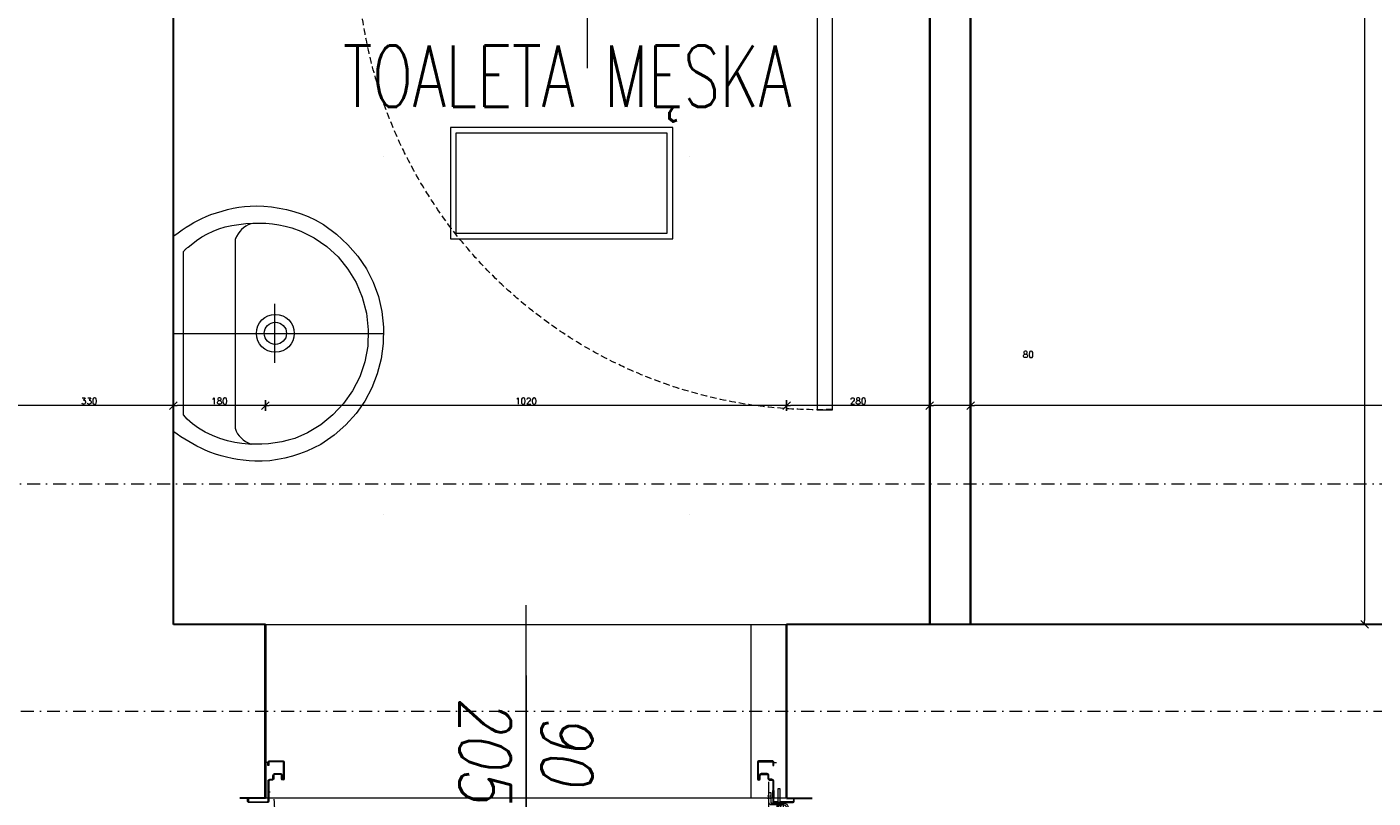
# Model space of a CAD drawing. Header units: millimetres. Extents: x -1893473 to 942156, y -568027 to 942944.
# Tile 153 of 256: x 152160 to 154795, y -499234 to -497725. Entities that reach past the tile are written whole.
import ezdxf
from ezdxf.enums import TextEntityAlignment as Align

# ---------------------------------------------------------------- set-up
doc = ezdxf.new("R2010")
doc.units = ezdxf.units.MM
doc.header["$LTSCALE"] = 0.2
for name, pattern in [('CENTER', [0.6, 0.375, -0.075, 0.075, -0.075]), ('DASHDOT', [25.4, 12.7, -6.35, 0, -6.35]), ('DOT', [6.35, 0, -6.35]), ('HIDDEN', [9.525, 6.35, -3.175]), ('Hidden Line', [391.222223, 282.222223, -109])]:
    doc.linetypes.add(name, pattern=pattern)
doc.layers.get('0').update_dxf_attribs({"lineweight": 0})
for name, color, linetype, lineweight in [('!! 0_ Istn-sciany', 7, 'Continuous', 30), ('!! 0_Opis_pom', 9, 'Continuous', 13), ('!! 0_Osie', 1, 'DASHDOT', 13), ('!! 1_OPIS POM NOWE', 140, 'Continuous', 5), ('!! 2  nowe sciany - remont', 2, 'Continuous', 35), ('!! 2_Drzwi - nowe remont', 33, 'Continuous', 9), ('!! 2_drzwi opis', 151, 'Continuous', 9), ('!! 2_LEGENDA', 253, 'Continuous', 13), ('!! 2_wypos-sanitarne', 240, 'Continuous', 9), ('!! wymiary osi', 250, 'Continuous', 9), ('P-Opis nadproża', 150, 'Continuous', 9), ('P-Osie', 1, 'DASHDOT', 18)]:
    doc.layers.add(name, color=color, linetype=linetype, lineweight=lineweight)
doc.layers.add('!! 2_WYBURZENIA DO REMONTU', color=7, linetype='Continuous', lineweight=0, true_color=0x4d4d4d, plot=False)
doc.layers.add('Powierzchnia', color=140, linetype='Continuous', lineweight=5, plot=False)
doc.styles.add('50', font='ROMANS.shx', dxfattribs={"width": 0.8, "height": 10})
doc.styles.add('ARCHETYP', font='romans.shx', dxfattribs={"height": 15})
doc.styles.add('ARIAL', font='tahoma.ttf')
doc.styles.add('TXT', font='simplex.shx')
doc.dimstyles.new('DIM50', dxfattribs={"dimscale": 5, "dimtxt": 2.5, "dimasz": 1.5, "dimexe": 0, "dimexo": 0, "dimgap": 0.5, "dimtad": 1, "dimdec": 4, "dimrnd": 0.5, "dimdsep": 46, "dimtxsty": 'TXT', "dimblk1": 'TICK1', "dimblk2": 'TICK1', "dimsah": 1, "dimcen": 0, "dimse1": 1, "dimse2": 1, "dimclrd": 1, "dimclre": 7, "dimclrt": 9, "dimadec": 0, "dimazin": 0, "dimtfac": 1, "dimtdec": 4, "dimtmove": 2, "dimatfit": 3, "dimldrblk": 'TICK1', "dimfxl": 1, "dimtolj": 1, "dimarcsym": 0})

# ---------------------------------------------------------------- blocks, each defined once
blk = doc.blocks.new('1_ok-opis')
blk.add_line((0, 111.61), (0, 50))
for points in [[(-17, 128.61), (-17, 143.61)], [(17, 128.61), (17, 143.61)]]:
    blk.add_lwpolyline(points)
for centre, start, end in [((0, 143.61), 0, 180), ((0, 128.61), 180, 0)]:
    blk.add_arc(centre, 17, start, end)
at = {"style": 'ARCHETYP'}
for tag, height, rotation, p in [('NR', 12, 90, (0, 136.9)), ('NR', 12, 270, (0, 136.9)), ('SZEROKOŚĆ', 10, 90, (-8, 78.29)), ('SZEROKOŚĆ', 10, 270, (8, 78.29)), ('WYSOKOŚĆ', 10, 270, (-8, 78.29)), ('WYSOKOŚĆ', 10, 90, (8, 78.29))]:
    blk.add_attdef(tag, text='', height=height, rotation=rotation, dxfattribs=at).set_placement(p, align=Align.MIDDLE)
blk = doc.blocks.new('BLOK OSI')
at = {"layer": 'P-Osie'}
for points in [[(48625.51, -198090.09), (53810.61, -198090.09)], [(48624.31, -198134.59), (52188.53, -198134.59)]]:
    blk.add_lwpolyline(points, dxfattribs=at)
blk = doc.blocks.new('zaw-dr-90-p')
at = {"color": 2, "linetype": 'CENTER', "ltscale": 0.2}
for p, q in [((12, 0), (-12, 0)), ((0, 12), (0, -12)), ((24.5, 24), (31, 24)), ((24.5, 19), (31, 19))]:
    blk.add_line(p, q, dxfattribs=at)
at = {"ltscale": 0.2}
for p, q in [((10, 12), (6.5, 12)), ((10, 0), (10, 6.5))]:
    blk.add_line(p, q, dxfattribs=at)
blk.add_lwpolyline([(0, 6.5), (23.5, 6.5, 0.414214), (28, 11), (28, 31), (24.5, 31), (24.5, 11, -0.414214), (23.5, 10), (0, 10, 4.561698), (7.6, 6.5), (4.9, 4.2)], format="xyb", dxfattribs=at)
blk.add_lwpolyline([(10, 10), (10, 39), (6.5, 39), (6.5, 10)], dxfattribs=at)
blk.add_lwpolyline([(-0.2, -0.2), (-2.5, -0.2), (-2.5, 0.2), (-0.2, 0.2), (-0.2, 2.5), (0.2, 2.5), (0.2, 0.2), (2.8, 0.2), (2.8, -0.2), (0.2, -0.2), (0.2, -2.8), (-0.2, -2.8)], close=True)
blk.add_circle((0, 0), 6.5, dxfattribs=at)
blk = doc.blocks.new('drzwi 90- sc 12')
for p, q in [((-13620.32, 20410.16), (-13620.32, 20313.77)), ((-13614.92, 20409.86), (-13620.32, 20409.86)), ((-13616.12, 20410.26), (-13620.22, 20410.26)), ((-13616.12, 20410.26), (-13620, 20410.26)), ((-13618.17, 20410.26), (-13616.22, 20410.26)), ((-13618.17, 20410.26), (-13616.22, 20410.26)), ((-13616.12, 20410.26), (-13616.12, 20411.46)), ((-13616.12, 20411.46), (-13615.02, 20411.46)), ((-13614.92, 20411.36), (-13614.92, 20313.77)), ((-13620.32, 20313.47), (-13620.32, 20317.97)), ((-13614.92, 20312.27), (-13614.92, 20317.97)), ((-13614.92, 20313.77), (-13620.32, 20313.77)), ((-13618.22, 20313.37), (-13620.22, 20313.37)), ((-13618.22, 20313.67), (-13618.22, 20313.37)), ((-13618.22, 20313.67), (-13616.42, 20313.67)), ((-13615.92, 20313.17), (-13615.92, 20312.17)), ((-13615.92, 20312.17), (-13615.02, 20312.17)), ((-13617.77, 20311.12), (-13617.77, 20305.72)), ((-13617.77, 20311.12), (-13617.77, 20305.72)), ((-13616.17, 20309.92), (-13617.37, 20309.92)), ((-13616.17, 20309.92), (-13616.17, 20311.02)), ((-13715.57, 20308.32), (-13715.57, 20308.56)), ((-13715.57, 20307.69), (-13715.57, 20308.56)), ((-13715.57, 20307.82), (-13715.57, 20308.56)), ((-13715.57, 20307.72), (-13715.37, 20307.72)), ((-13715.77, 20301.96), (-13716.27, 20301.96)), ((-13616.77, 20301.96), (-13616.27, 20301.96))]:
    blk.add_line(p, q)
for points in [[(-13665.27, 20284.96), (-13665.27, 20325.83)], [(-13615.57, 20309.64), (-13615.32, 20309.64), (-13615.32, 20309.82), (-13616.32, 20309.82), (-13616.32, 20309.64), (-13615.92, 20309.64)]]:
    blk.add_lwpolyline(points)
at = {"ltscale": 0.2}
for points in [[(-13715.57, 20307.51), (-13715.57, 20309.48, 0.414214), (-13715.91, 20309.82), (-13719.43, 20309.82, 0.414214), (-13719.77, 20309.48), (-13719.77, 20308.92), (-13719.59, 20308.92), (-13719.59, 20309.48, -0.414214), (-13719.43, 20309.64), (-13716.97, 20309.64)], [(-13716.97, 20309.64), (-13715.91, 20309.64, -0.414214), (-13715.75, 20309.48), (-13715.75, 20307.51)], [(-13615.92, 20309.64), (-13616.63, 20309.64, 0.414214), (-13616.79, 20309.48), (-13616.79, 20305.58, -0.414214), (-13617.13, 20305.24), (-13617.58, 20305.24, 0.414214), (-13617.74, 20305.08), (-13617.74, 20304.48, -0.414214), (-13618.08, 20304.14), (-13619.26, 20304.14, -0.414214), (-13619.6, 20304.48), (-13619.6, 20305.15, 1), (-13619.79, 20305.15), (-13619.79, 20301.96, 0.414214), (-13619.63, 20301.8), (-13617.11, 20301.8, 0.414214), (-13616.95, 20301.96), (-13616.95, 20302.52), (-13616.77, 20302.52), (-13616.77, 20301.96, -0.414214), (-13617.11, 20301.62), (-13619.63, 20301.62, -0.414214), (-13619.97, 20301.96), (-13619.97, 20305.15, -1), (-13619.42, 20305.15), (-13619.42, 20304.48, 0.414214), (-13619.26, 20304.32), (-13618.08, 20304.32, 0.414214), (-13617.92, 20304.48), (-13617.92, 20305.08, -0.414214), (-13617.58, 20305.42), (-13617.13, 20305.42, 0.414214), (-13616.97, 20305.58), (-13616.97, 20309.48, -0.414214), (-13616.63, 20309.82), (-13613.11, 20309.82, -0.414214), (-13612.77, 20309.48), (-13612.77, 20308.92), (-13612.95, 20308.92), (-13612.95, 20309.48, 0.414214), (-13613.11, 20309.64), (-13615.57, 20309.64)], [(-13715.75, 20307.76), (-13715.75, 20305.58, 0.414214), (-13715.41, 20305.24), (-13714.96, 20305.24, -0.414214), (-13714.8, 20305.08), (-13714.8, 20304.48, 0.414214), (-13714.46, 20304.14), (-13713.28, 20304.14, 0.414214), (-13712.94, 20304.48), (-13712.94, 20305.15, -1), (-13712.75, 20305.15), (-13712.75, 20301.96, -0.414214), (-13712.91, 20301.8), (-13715.43, 20301.8, -0.414214), (-13715.59, 20301.96), (-13715.59, 20302.52), (-13715.77, 20302.52), (-13715.77, 20301.96, 0.414214), (-13715.43, 20301.62), (-13712.91, 20301.62, 0.414214), (-13712.57, 20301.96), (-13712.57, 20305.15, 1), (-13713.12, 20305.15), (-13713.12, 20304.48, -0.414214), (-13713.28, 20304.32), (-13714.46, 20304.32, -0.414214), (-13714.62, 20304.48), (-13714.62, 20305.08, 0.414214), (-13714.96, 20305.42), (-13715.41, 20305.42, -0.414214), (-13715.57, 20305.58), (-13715.57, 20307.64)]]:
    blk.add_lwpolyline(points, format="xyb", dxfattribs=at)
at = {"lineweight": 30}
for points in [[(-13716.27, 20308.92), (-13721.27, 20308.92)], [(-13716.27, 20308.92), (-13716.27, 20296.92)], [(-13614.27, 20308.92), (-13609.27, 20308.92)], [(-13614.27, 20308.92), (-13614.27, 20296.92)]]:
    blk.add_lwpolyline(points, dxfattribs=at)
blk.add_lwpolyline([(-13616.79, 20308.82), (-13616.97, 20308.82), (-13616.97, 20307.42), (-13616.79, 20307.42)], close=True)
for centre, radius, start, end in [((-13620.22, 20410.16), 0.1, 90, 180), ((-13615.02, 20411.36), 0.1, 0, 90), ((-13620.22, 20313.47), 0.1, 180, 270), ((-13616.42, 20313.17), 0.5, 0, 90), ((-13615.02, 20312.27), 0.1, 270, 0), ((-13616.27, 20311.02), 0.1, 0, 90)]:
    blk.add_arc(centre, radius, start, end)
at = {"linetype": 'Hidden Line', "lineweight": 9, "ltscale": 0.05}
blk.add_arc((-13615.5, 20305.14), 99.12, 94.8005, 177.6944, dxfattribs=at)
at = {"xscale": 0.09999999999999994, "yscale": 0.09999999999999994, "zscale": 0.09999999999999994, "rotation": 180.0000000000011}
blk.add_blockref('zaw-dr-90-p', (-13614.92, 20310.92), dxfattribs=at)
blk = doc.blocks.new('A$C527aaae0')
at = {"lineweight": 5}
for points in [[(0, 0), (0, -0.4111)], [(0.1863, -0.1214), (0.1863, -0.1211)], [(0.1863, -0.1211), (0.1863, -0.1214)], [(-0.0573, -0.1985), (0.0582, -0.1985)]]:
    blk.add_lwpolyline(points, dxfattribs=at)
for points in [[(0.1915, -0.001), (0.1975, -0.0093), (0.203, -0.0173), (0.2082, -0.025), (0.213, -0.0326), (0.2175, -0.0402), (0.2216, -0.0479), (0.2255, -0.0558), (0.2292, -0.0639), (0.2328, -0.0735), (0.2366, -0.0845), (0.2399, -0.0953), (0.2429, -0.1061), (0.2453, -0.1169), (0.2473, -0.1278), (0.2487, -0.1389), (0.2495, -0.1502), (0.2498, -0.1618), (0.2492, -0.1766), (0.2478, -0.1918), (0.2457, -0.2067), (0.2428, -0.2214), (0.239, -0.2358), (0.2344, -0.25), (0.2289, -0.2639), (0.2225, -0.2775), (0.2132, -0.2936), (0.1947, -0.319), (0.174, -0.3415), (0.1513, -0.361), (0.1268, -0.3776), (0.1005, -0.391), (0.0726, -0.4011), (0.0432, -0.4079), (0.0125, -0.4112), (-0.0191, -0.4105), (-0.0495, -0.4063), (-0.0786, -0.3988), (-0.1062, -0.3881), (-0.1321, -0.3743), (-0.1563, -0.3574), (-0.1786, -0.3374), (-0.1988, -0.3143), (-0.2168, -0.2883), (-0.2237, -0.2746), (-0.2299, -0.2608), (-0.2353, -0.2468), (-0.24, -0.2327), (-0.2438, -0.2183), (-0.2467, -0.2037), (-0.2487, -0.1888), (-0.2498, -0.1735), (-0.2497, -0.1595), (-0.249, -0.1479), (-0.2479, -0.1367), (-0.2463, -0.1256), (-0.2444, -0.1148), (-0.242, -0.104), (-0.2392, -0.0932), (-0.2359, -0.0823), (-0.2322, -0.0712), (-0.2282, -0.0623), (-0.2242, -0.0541), (-0.22, -0.0461), (-0.2157, -0.0381), (-0.2113, -0.0303), (-0.2067, -0.0225), (-0.2019, -0.0148), (-0.1969, -0.0071), (-0.1921, -0.001)], [(0.1608, -0.0198), (0.1622, -0.0209), (0.1634, -0.022), (0.1645, -0.023), (0.1654, -0.024), (0.1663, -0.025), (0.1672, -0.0261), (0.1682, -0.0273), (0.1692, -0.0287), (0.1739, -0.0344), (0.1821, -0.0451), (0.1893, -0.0557), (0.1954, -0.0665), (0.2007, -0.0776), (0.2051, -0.0891), (0.2087, -0.1012), (0.2116, -0.114), (0.2138, -0.1277), (0.2152, -0.1416), (0.216, -0.1551), (0.2162, -0.1682), (0.2158, -0.181), (0.2146, -0.1937), (0.2128, -0.2063), (0.2103, -0.2189), (0.2069, -0.2316), (0.2007, -0.2493), (0.1874, -0.2756), (0.1704, -0.3001), (0.1499, -0.3221), (0.1263, -0.3413), (0.1, -0.3573), (0.0711, -0.3696), (0.0402, -0.3777), (0.0074, -0.3812), (-0.0248, -0.3802), (-0.0555, -0.3745), (-0.0846, -0.3645), (-0.1119, -0.3506), (-0.1369, -0.3331), (-0.1592, -0.3122), (-0.1785, -0.2885), (-0.1945, -0.2622), (-0.2053, -0.2373), (-0.2088, -0.2247), (-0.2117, -0.2119), (-0.2139, -0.1991), (-0.2155, -0.1862), (-0.2165, -0.1732), (-0.2167, -0.1601), (-0.2161, -0.147), (-0.2148, -0.1337), (-0.2129, -0.12), (-0.2097, -0.1056), (-0.2052, -0.0909), (-0.1995, -0.0763), (-0.1928, -0.0622), (-0.1851, -0.049), (-0.1767, -0.0372), (-0.1676, -0.0271), (-0.159, -0.0198)]]:
    blk.add_lwpolyline(points, close=True)
blk.add_lwpolyline([(0.2151, -0.1518), (0.2126, -0.1464), (0.21, -0.1415), (0.2071, -0.1372), (0.2038, -0.1333), (0.2, -0.1297), (0.1955, -0.1264), (0.1903, -0.1232), (0.1842, -0.1211), (-0.1851, -0.1211), (-0.1909, -0.1228), (-0.1959, -0.1256), (-0.2003, -0.1289), (-0.2043, -0.1326), (-0.2078, -0.1367), (-0.2109, -0.1413), (-0.2137, -0.1463), (-0.2163, -0.1518), (-0.2163, -0.1521)])
at = {"linetype": 'DOT'}
blk.add_lwpolyline([(-0.3533, -0.4109), (0.3467, -0.4109), (0.3467, -1.0109), (-0.3533, -1.0109)], close=True, dxfattribs=at)
for radius in [0.0371, 0.0219]:
    blk.add_circle((0.0005, -0.1995), radius)
blk = doc.blocks.new('drzwi giszet')
blk.add_lwpolyline([(68617.39, -194499.27), (68617.39, -194409.27), (68620.39, -194409.27), (68620.39, -194499.27)], close=True)
blk.add_lwpolyline([(68572.43, -194476.09), (68572.43, -194526.09)])
at = {"linetype": 'HIDDEN'}
blk.add_arc((68617.39, -194499.27), 90, 88.0898, 180, dxfattribs=at)
blk = doc.blocks.new('TICK1')
at = {"color": 2}
blk.add_line((-1, -1), (1, 1), dxfattribs=at)
at = {"color": 0}
for p, q in [((0, 0), (-1, 0)), ((0, -1.4), (0, 1.4))]:
    blk.add_line(p, q, dxfattribs=at)
blk = doc.blocks.new('*D1404')
at = {"layer": '!! wymiary osi', "color": 1, "lineweight": -2, "transparency": 16777216}
blk.add_line((284092.2, -504365.6), (282247.2, -504365.6), dxfattribs=at)
at = {"layer": 'DEFPOINTS', "color": 0, "transparency": 16777216}
for p in [(282239.7, -504365.6), (282239.7, -504793.7), (284099.7, -504793.7)]:
    blk.add_point(p, dxfattribs=at)
at = {"layer": '!! wymiary osi', "color": 1, "lineweight": -2, "transparency": 16777216, "xscale": 7.5, "yscale": 7.5, "zscale": 7.5, "rotation": 180}
blk.add_blockref('TICK1', (282239.7, -504365.6), dxfattribs=at)
at = {"layer": '!! wymiary osi', "color": 1, "lineweight": -2, "transparency": 16777216, "xscale": 7.5, "yscale": 7.5, "zscale": 7.5}
blk.add_blockref('TICK1', (284099.7, -504365.6), dxfattribs=at)
at = {"layer": '!! wymiary osi', "color": 9, "transparency": 16777216, "insert": (283169.7, -504356.8), "char_height": 12.5, "attachment_point": 5, "style": 'TXT'}
blk.add_mtext('\\A1;1860', dxfattribs=at)
blk = doc.blocks.new('*D1405')
at = {"layer": '!! wymiary osi', "color": 1, "lineweight": -2, "transparency": 16777216}
blk.add_line((282232.2, -504365.6), (282167.2, -504365.6), dxfattribs=at)
at = {"layer": 'DEFPOINTS', "color": 0, "transparency": 16777216}
for p in [(282159.7, -504365.6), (282159.7, -504793.7), (282239.7, -504793.7)]:
    blk.add_point(p, dxfattribs=at)
at = {"layer": '!! wymiary osi', "color": 1, "lineweight": -2, "transparency": 16777216, "xscale": 7.5, "yscale": 7.5, "zscale": 7.5, "rotation": 180}
blk.add_blockref('TICK1', (282159.7, -504365.6), dxfattribs=at)
at = {"layer": '!! wymiary osi', "color": 1, "lineweight": -2, "transparency": 16777216, "xscale": 7.5, "yscale": 7.5, "zscale": 7.5}
blk.add_blockref('TICK1', (282239.7, -504365.6), dxfattribs=at)
at = {"layer": '!! wymiary osi', "color": 9, "transparency": 16777216, "insert": (282352.7, -504265.6), "char_height": 12.5, "attachment_point": 5, "style": 'TXT'}
blk.add_mtext('\\A1;80', dxfattribs=at)
blk = doc.blocks.new('*D1406')
at = {"layer": '!! wymiary osi', "color": 1, "lineweight": -2, "transparency": 16777216}
blk.add_line((282152.2, -504365.6), (281887.2, -504365.6), dxfattribs=at)
at = {"layer": 'DEFPOINTS', "color": 0, "transparency": 16777216}
for p in [(281879.7, -504365.6), (281879.7, -504793.7), (282159.7, -504793.7)]:
    blk.add_point(p, dxfattribs=at)
at = {"layer": '!! wymiary osi', "color": 1, "lineweight": -2, "transparency": 16777216, "xscale": 7.5, "yscale": 7.5, "zscale": 7.5, "rotation": 180}
blk.add_blockref('TICK1', (281879.7, -504365.6), dxfattribs=at)
at = {"layer": '!! wymiary osi', "color": 1, "lineweight": -2, "transparency": 16777216, "xscale": 7.5, "yscale": 7.5, "zscale": 7.5}
blk.add_blockref('TICK1', (282159.7, -504365.6), dxfattribs=at)
at = {"layer": '!! wymiary osi', "color": 9, "transparency": 16777216, "insert": (282019.7, -504356.8), "char_height": 12.5, "attachment_point": 5, "style": 'TXT'}
blk.add_mtext('\\A1;280', dxfattribs=at)
blk = doc.blocks.new('*D1407')
at = {"layer": '!! wymiary osi', "color": 1, "lineweight": -2, "transparency": 16777216}
blk.add_line((281872.2, -504365.6), (280867.2, -504365.6), dxfattribs=at)
at = {"layer": 'DEFPOINTS', "color": 0, "transparency": 16777216}
for p in [(280859.7, -504365.6), (280859.7, -504793.7), (281879.7, -504793.7)]:
    blk.add_point(p, dxfattribs=at)
at = {"layer": '!! wymiary osi', "color": 1, "lineweight": -2, "transparency": 16777216, "xscale": 7.5, "yscale": 7.5, "zscale": 7.5, "rotation": 180}
blk.add_blockref('TICK1', (280859.7, -504365.6), dxfattribs=at)
at = {"layer": '!! wymiary osi', "color": 1, "lineweight": -2, "transparency": 16777216, "xscale": 7.5, "yscale": 7.5, "zscale": 7.5}
blk.add_blockref('TICK1', (281879.7, -504365.6), dxfattribs=at)
at = {"layer": '!! wymiary osi', "color": 9, "transparency": 16777216, "insert": (281369.7, -504356.8), "char_height": 12.5, "attachment_point": 5, "style": 'TXT'}
blk.add_mtext('\\A1;1020', dxfattribs=at)
blk = doc.blocks.new('*D1408')
at = {"layer": '!! wymiary osi', "color": 1, "lineweight": -2, "transparency": 16777216}
blk.add_line((280852.2, -504365.6), (280687.2, -504365.6), dxfattribs=at)
at = {"layer": 'DEFPOINTS', "color": 0, "transparency": 16777216}
for p in [(280679.7, -504365.6), (280679.7, -504793.7), (280859.7, -504793.7)]:
    blk.add_point(p, dxfattribs=at)
at = {"layer": '!! wymiary osi', "color": 1, "lineweight": -2, "transparency": 16777216, "xscale": 7.5, "yscale": 7.5, "zscale": 7.5, "rotation": 180}
blk.add_blockref('TICK1', (280679.7, -504365.6), dxfattribs=at)
at = {"layer": '!! wymiary osi', "color": 1, "lineweight": -2, "transparency": 16777216, "xscale": 7.5, "yscale": 7.5, "zscale": 7.5}
blk.add_blockref('TICK1', (280859.7, -504365.6), dxfattribs=at)
at = {"layer": '!! wymiary osi', "color": 9, "transparency": 16777216, "insert": (280769.7, -504356.8), "char_height": 12.5, "attachment_point": 5, "style": 'TXT'}
blk.add_mtext('\\A1;180', dxfattribs=at)
blk = doc.blocks.new('*D1409')
at = {"layer": '!! wymiary osi', "color": 1, "lineweight": -2, "transparency": 16777216}
blk.add_line((280672.2, -504365.6), (280357.2, -504365.6), dxfattribs=at)
at = {"layer": 'DEFPOINTS', "color": 0, "transparency": 16777216}
for p in [(280349.7, -504365.6), (280349.7, -504793.7), (280679.7, -504793.7)]:
    blk.add_point(p, dxfattribs=at)
at = {"layer": '!! wymiary osi', "color": 1, "lineweight": -2, "transparency": 16777216, "xscale": 7.5, "yscale": 7.5, "zscale": 7.5, "rotation": 180}
blk.add_blockref('TICK1', (280349.7, -504365.6), dxfattribs=at)
at = {"layer": '!! wymiary osi', "color": 1, "lineweight": -2, "transparency": 16777216, "xscale": 7.5, "yscale": 7.5, "zscale": 7.5}
blk.add_blockref('TICK1', (280679.7, -504365.6), dxfattribs=at)
at = {"layer": '!! wymiary osi', "color": 9, "transparency": 16777216, "insert": (280514.7, -504356.8), "char_height": 12.5, "attachment_point": 5, "style": 'TXT'}
blk.add_mtext('\\A1;330', dxfattribs=at)
blk = doc.blocks.new('*D1427')
at = {"layer": '!! wymiary osi', "color": 1, "lineweight": -2, "transparency": 16777216}
blk.add_line((283010.7, -502351.2), (283010.7, -504786.2), dxfattribs=at)
at = {"layer": 'DEFPOINTS', "color": 0, "transparency": 16777216}
for p in [(281988.7, -502343.7), (281988.7, -504793.7), (283010.7, -504793.7)]:
    blk.add_point(p, dxfattribs=at)
at = {"layer": '!! wymiary osi', "color": 1, "lineweight": -2, "transparency": 16777216, "xscale": 7.5, "yscale": 7.5, "zscale": 7.5}
for p, rotation in [((283010.7, -502343.7), 90), ((283010.7, -504793.7), 270)]:
    blk.add_blockref('TICK1', p, dxfattribs=dict(at, rotation=rotation))
at = {"layer": '!! wymiary osi', "color": 9, "transparency": 16777216, "insert": (283001.9, -503568.7), "char_height": 12.5, "attachment_point": 5, "rotation": 90, "style": 'TXT'}
blk.add_mtext('\\A1;2450', dxfattribs=at)
blk = doc.blocks.new('A$C2EB40A8D')
at = {"layer": '!! 0_ Istn-sciany'}
for points in [[(-11221.12989, -4492.48603), (-11221.12989, -3162.48603)], [(-11041.12989, -4492.48602), (-11221.12989, -4492.48603)], [(-11041.12989, -4492.48602), (-11041.12989, -4832.48602)], [(-7801.12989, -4492.48603), (-10021.12989, -4492.48603)], [(-10021.12989, -4492.48603), (-10021.12989, -4832.48603)]]:
    blk.add_lwpolyline(points, dxfattribs=at)
at = {"layer": '!! 0_Opis_pom', "ltscale": 0.7}
for points in [[(-10679.14478, -3738.06575), (-10243.94478, -3738.06575), (-10243.94478, -3520.46575), (-10679.14478, -3520.46575)], [(-10668.26478, -3727.18575), (-10254.82478, -3727.18575), (-10254.82478, -3531.34575), (-10668.26478, -3531.34575)]]:
    blk.add_lwpolyline(points, close=True, dxfattribs=at)
at = {"layer": '!! 2  nowe sciany - remont'}
for points in [[(-11061.12989, -2042.48603), (-9661.12989, -2042.48603), (-9661.12989, -4492.48603)], [(-11061.12989, -2122.48603), (-9741.12989, -2122.48603), (-9741.12989, -4492.48603)]]:
    blk.add_lwpolyline(points, dxfattribs=at)
at = {"layer": '!! 2_LEGENDA'}
blk.add_lwpolyline([(-9741.12989, -4492.48603), (-9661.12989, -4492.48603), (-9661.12989, -2042.48603), (-11061.12989, -2042.48603), (-11061.12989, -2122.48603), (-9741.12989, -2122.48603)], close=True, dxfattribs=at)
at = {"layer": '!! 2_WYBURZENIA DO REMONTU'}
blk.add_lwpolyline([(-11042.32949, -4492.48603), (-10022.32949, -4492.48603), (-10022.32949, -4832.48603), (-11042.32949, -4832.48603)], close=True, dxfattribs=at)
for points in [[(-10090.27352, -4832.48603), (-10090.27352, -4492.48603)], [(-10021.12989, -4492.48603), (-10021.12989, -4832.48603)]]:
    blk.add_lwpolyline(points, dxfattribs=at)
at = {"layer": 'Powierzchnia'}
for points in [[(-11221.12989, -4492.48602), (-9741.12989, -4492.48602), (-9741.12989, -2122.48603), (-11061.12989, -2122.48603), (-11061.12989, -3162.48603), (-11221.12989, -3162.48603)], [(-7801.12989, -3042.48603), (-9661.12989, -3042.48603), (-9661.12989, -4492.48603), (-7801.12989, -4492.48603)]]:
    blk.add_lwpolyline(points, close=True, dxfattribs=at)
at = {"layer": '!! 0_Osie', "xscale": 10, "yscale": 10, "zscale": 10}
blk.add_blockref('BLOK OSI', (-516748.24414, 1976683.397), dxfattribs=at)
at = {"layer": '!! 2_Drzwi - nowe remont', "xscale": -10, "yscale": 10, "zscale": 10, "rotation": 180}
for name, p in [('drzwi giszet', (-696135.02628, -1948165.14078)), ('drzwi 90- sc 12', (126121.56715, 198256.75737))]:
    blk.add_blockref(name, p, dxfattribs=at)
at = {"layer": '!! 2_drzwi opis'}
ref = blk.add_blockref('1_ok-opis', (-10531.12954, -3954.70186), dxfattribs=dict(at, xscale=10, yscale=10, zscale=10, rotation=180.0000036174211))
ref.add_attrib('WYSOKOŚĆ', '205', dxfattribs={"layer": '0', "height": 100, "rotation": 90.00000362, "style": '50', "oblique": 10, "text_generation_flag": 6, "width": 0.8}).set_placement((-10611.1295, -4737.61039), align=Align.MIDDLE)
ref.add_attrib('SZEROKOŚĆ', '90', dxfattribs={"layer": '0', "height": 100, "rotation": 90.00000362, "style": '50', "oblique": 10, "text_generation_flag": 6, "width": 0.8}).set_placement((-10451.1295, -4737.61038), align=Align.MIDDLE)
ref.add_attrib('NR', 'Dw', dxfattribs={"layer": '0', "height": 100, "rotation": 90.00000362, "style": '50', "oblique": 10, "text_generation_flag": 6, "width": 0.8}).set_placement((-10531.12946, -5240.8143), align=Align.MIDDLE)
at = {"layer": '!! 2_wypos-sanitarne', "xscale": 1000, "yscale": 1000, "zscale": 1000, "rotation": 89.99999999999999}
blk.add_blockref('A$C527aaae0', (-11221.12989, -3923.48603), dxfattribs=at)
at = {"layer": '!! 0_Opis_pom', "ltscale": 0.7, "style": 'TXT', "width": 0.7}
blk.add_text('TOALETA MĘSKA', height=120, dxfattribs=at).set_placement((-10450.39346, -3480.00262), align=Align.CENTER)
at = {"layer": '!! 0_Opis_pom', "ltscale": 0.7, "style": 'ARIAL'}
for tag, p in [('B1,21', (-891.77727, 31796.97458)), ('A1,16', (-13651.31084, 31587.95236)), ('B1,19', (-5798.61305, 31587.22944)), ('B1/17', (-9701.43347, 31565.05244)), ('1,23', (10805.41388, 31565.05244)), ('1,22', (4526.58954, 31507.65132)), ('A1,1', (-16866.13618, 31459.3792)), ('B1,18', (-7791.62894, 31330.08444)), ('B1,20', (-2961.4347, 31167.05787)), ('A1,6', (-19287.17717, 30923.71998)), ('B1,1', (14135.63445, 30913.92963)), ('B1,3', (17346.74696, 30023.81022)), ('B1,4', (29817.71501, 29157.67457)), ('A1,5', (-23454.5385, 28820.77901)), ('A1,2', (-17502.57721, 28602.57524)), ('B1,2D', (2616.16402, 28559.52261)), ('A1,15', (-13651.31084, 28261.46046)), ('B1,4', (29883.58177, 28158.35876)), ('B1,2B', (18801.54781, 27650.12382)), ('B1,2A', (13086.7373, 27376.04393)), ('A1,3', (-16846.27912, 25980.40356)), ('B1,8', (9089.53994, 25356.27639)), ('B1,6', (31915.87888, 23754.79829)), ('A1,4', (-24010.17576, 23559.17399)), ('B1,14', (-11621.32288, 23261.44183)), ('B1,13', (-3080.55208, 22924.09997)), ('B1,5', (29245.49088, 22896.69268)), ('B1,10', (3982.60923, 22874.21277)), ('B1,9', (5634.43488, 22623.92098)), ('B1,2C', (13327.26639, 22378.5328)), ('B1,7', (16398.41175, 22348.28836)), ('B1,11', (5553.20442, 20939.83877)), ('B1,12', (3693.27174, 20628.72148)), ('C1,3', (5969.08376, 16336.01084)), ('C1,2', (11955.93711, 11671.55655)), ('C1,1', (15659.17205, 11415.94196)), ('C1,4', (5140.00888, 9205.5831)), ('C1,5', (5680.4486, 6154.54995)), ('C1,10', (16327.05085, 6080.66085)), ('C1,9', (16526.57171, 3173.45283)), ('C1,6', (6367.37903, 2771.84181)), ('D0,18', (-1981.87701, -110.73158)), ('D0,7', (-13531.42299, -1159.67649)), ('C1,7', (7275.77161, -1303.00991)), ('D0,17', (2064.87671, -1345.69113)), ('D0,3', (-9324.21674, -1442.63631)), ('D0,6', (-17529.61851, -1957.37463)), ('D0,10', (-21369.4432, -2140.60378)), ('D,09', (-12990.08379, -2746.32902)), ('D0,2', (-5516.19514, -3101.87722)), ('D0,16', (2266.73061, -3284.15369)), ('D0,8', (-14357.79539, -3567.69719)), ('D0,5', (-10461.54478, -3629.26575)), ('D0,4', (-8396.53404, -4353.7937)), ('D0,15', (1974.41895, -5205.84774)), ('D0,1', (-5633.49598, -5662.48534)), ('D0,11', (-23334.09291, -6045.78706)), ('D0,12', (-22436.85763, -9302.9678)), ('D0,13', (-22436.85763, -11581.16526)), ('D0,14', (-13645.94445, -11884.57769))]:
    blk.add_attdef(tag, text='', height=119.68, dxfattribs=at).set_placement(p, align=Align.MIDDLE_CENTER)
at = {"layer": '!! 1_OPIS POM NOWE', "style": 'ARIAL'}
for tag, p in [('C1.7A', (7769.3756, 685.765)), ('C1.7C', (7655.80151, -2045.04756)), ('C1.8B', (10935.93068, -2107.41983)), ('C1.8A', (13897.39715, -2120.69016)), ('C1.7B', (8274.43201, -3270.18959)), ('E1.2', (16701.02923, -5331.07351)), ('E1.5E', (21974.23379, -5463.99012)), ('E1.5D', (24989.27391, -5785.36474)), ('E1.1', (8357.81567, -5851.01076)), ('E1.5C', (25222.53959, -6394.64172)), ('E1.5B', (27694.70831, -7009.86571)), ('E1.6', (5279.46063, -8141.28746)), ('E1.5A', (25547.9555, -8495.18994)), ('E1.5G', (23977.19473, -9792.46695)), ('E1.5F', (22414.7084, -9822.66389)), ('E1,4', (13935.69867, -10458.20073)), ('E1.5L', (28030.8296, -11267.7725)), ('E1.3', (5639.18862, -11994.01941)), ('E1.5H', (23988.49716, -12231.38049)), ('E1.5K', (27714.73934, -12977.98364)), ('E1.5I', (22290.68736, -13989.9049)), ('E1.5J', (27095.71534, -16088.17469))]:
    blk.add_attdef(tag, text='', height=119.68, dxfattribs=at).set_placement(p, align=Align.MIDDLE_CENTER)
at = {"layer": '!! wymiary osi'}
dim = blk.add_linear_dim(base=(-8890.1303, -4492.48603), p1=(-9912.05947, -2042.48603), p2=(-9912.05947, -4492.48603), angle=90, dimstyle='DIM50', dxfattribs=at)
dim.commit()
dim.dimension.update_dxf_attribs({"geometry": '*D1427', "text_midpoint": (-8898.8803, -3267.48603), "insert": (-291900.79406, 500301.26018)})
dim = blk.add_linear_dim(base=(-9741.12989, -4064.32162), p1=(-9661.12989, -4492.48603), p2=(-9741.12989, -4492.48603), dimstyle='DIM50', dxfattribs=at)
dim.commit()
dim.dimension.update_dxf_attribs({"geometry": '*D1405', "text_midpoint": (-9548.06444, -3964.32162), "dimtype": 128, "insert": (-291900.79406, 500301.26018)})
for base, p1, p2, picture, middle in [((-11551.12989, -4064.32162), (-11221.12989, -4492.48602), (-11551.12989, -4492.48603), '*D1409', (-11386.12989, -4055.57162)), ((-11221.12989, -4064.32162), (-11041.12989, -4492.48602), (-11221.12989, -4492.48602), '*D1408', (-11131.12989, -4055.57162)), ((-11041.12989, -4064.32162), (-10021.12989, -4492.48603), (-11041.12989, -4492.48602), '*D1407', (-10531.12989, -4055.57162)), ((-10021.12989, -4064.32162), (-9741.12989, -4492.48603), (-10021.12989, -4492.48603), '*D1406', (-9881.12989, -4055.57162)), ((-9661.12989, -4064.32162), (-7801.12989, -4492.48603), (-9661.12989, -4492.48603), '*D1404', (-8731.12989, -4055.57162))]:
    dim = blk.add_linear_dim(base=base, p1=p1, p2=p2, dimstyle='DIM50', dxfattribs=at)
    dim.commit()
    dim.dimension.update_dxf_attribs({"geometry": picture, "text_midpoint": middle, "insert": (-291900.79406, 500301.26018)})

msp = doc.modelspace()

# ---------------------------------------------------------------- block references
at = {"layer": 'P-Opis nadproża', "color": 4}
msp.add_blockref('A$C2EB40A8D', (163667.94092, -494401.63474), dxfattribs=at)

doc.saveas('drawing.dxf')
